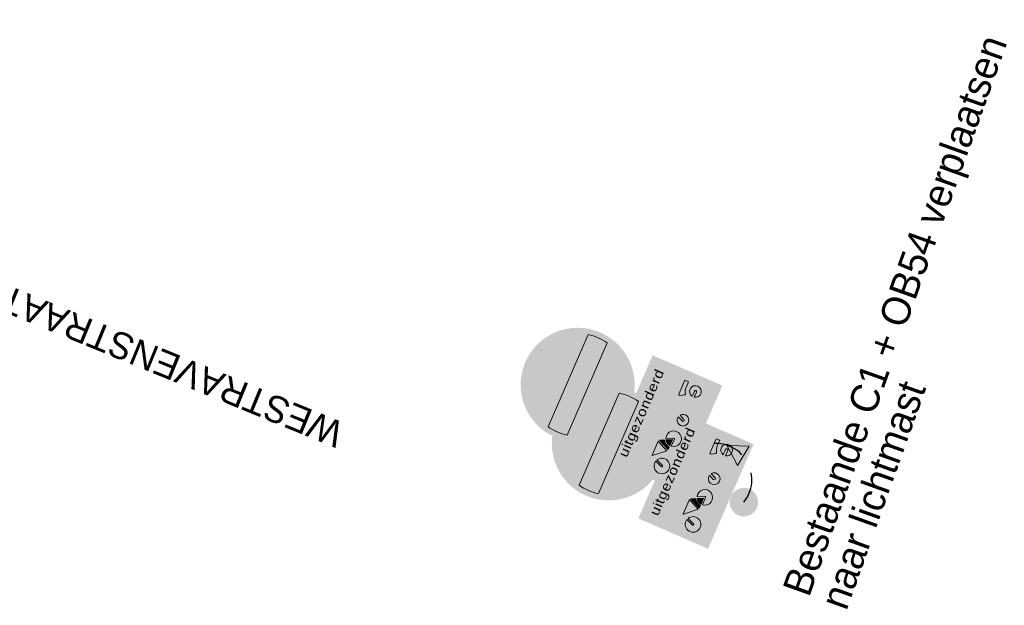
# Model space of a CAD drawing. Header units: metres. Extents: x 136326 to 138181, y 453212 to 454732.
# Tile 23 of 55: x 136546 to 136572, y 453828 to 453843. Entities that reach past the tile are written whole.
import ezdxf

# ---------------------------------------------------------------- set-up
doc = ezdxf.new("R2010")
doc.units = ezdxf.units.M
doc.linetypes.add('DGN Style 2', pattern=[1.3637372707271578, 0.8182423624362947, -0.5454949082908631])
doc.layers.add('-DR-alg-txt-straatnaam', color=2, linetype='Continuous')
doc.layers.add('-DR-nw-inr-bebording-txt', color=2, linetype='Continuous')
doc.layers.add('mob_bebording', color=7, linetype='Continuous', lineweight=0)
doc.styles.add('Drong', font='txt', dxfattribs={"height": 1.8})
doc.styles.add('eurostile', font='txt')
doc.styles.add('Style-Verkeersborden', font='Verkeersborden.shx')

# ---------------------------------------------------------------- blocks, each defined once
blk = doc.blocks.new('bord_OB54-U')
at = {"layer": 'mob_bebording', "linetype": 'Continuous', "lineweight": 0, "transparency": 33554508}
h = blk.add_hatch(color=254, dxfattribs=at)
h.paths.add_polyline_path([(0.2999999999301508, -0.4000000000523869), (-0.3000000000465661, -0.3999999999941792), (-0.3000000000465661, -2.91038304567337e-11), (0, 0), (0.2999999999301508, -8.731149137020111e-11)])
h.paths.add_polyline_path([(-0.2900000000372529, -0.3750000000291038), (-0.2900000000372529, -0.02499999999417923, -0.414213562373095), (-0.2750000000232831, -0.01000000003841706), (0.2750000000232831, -0.01000000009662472, -0.414213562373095), (0.2900000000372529, -0.02500000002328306), (0.2899999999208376, -0.3750000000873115, -0.414213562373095), (0.2749999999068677, -0.3900000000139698), (-0.2750000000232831, -0.389999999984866, -0.414213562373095)], flags=17)
h = blk.add_hatch(color=7, dxfattribs=at)
h.paths.add_polyline_path([(-0.2900000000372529, -0.3749999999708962, 0.414213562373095), (-0.2750000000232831, -0.3900000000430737), (0.2749999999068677, -0.3900000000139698, 0.414213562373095), (0.2899999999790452, -0.375), (0.2899999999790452, -0.02500000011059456, 0.414213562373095), (0.2749999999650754, -0.009999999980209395), (-0.2750000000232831, -0.01000000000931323, 0.414213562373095), (-0.2900000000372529, -0.02500000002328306)])
h.paths.add_polyline_path([(-0.2800000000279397, -0.02499999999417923, -0.414213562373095), (-0.2750000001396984, -0.02000000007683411), (0.2750000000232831, -0.02000000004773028, -0.414213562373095), (0.2799999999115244, -0.02500000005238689), (0.2799999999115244, -0.3750000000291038, -0.414213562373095), (0.2749999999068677, -0.3800000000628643), (-0.2750000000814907, -0.3800000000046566, -0.414213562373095), (-0.2800000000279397, -0.3749999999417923)])
h = blk.add_hatch(color=254, dxfattribs=at)
h.paths.add_polyline_path([(-0.2750000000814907, -0.3800000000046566), (0.2749999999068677, -0.3800000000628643, 0.414213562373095), (0.2799999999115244, -0.3750000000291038), (0.279999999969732, -0.02500000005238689, 0.414213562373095), (0.2749999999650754, -0.01999999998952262), (-0.2750000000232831, -0.02000000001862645, 0.414213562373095), (-0.280000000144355, -0.02500000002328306), (-0.2800000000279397, -0.3749999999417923, 0.414213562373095)])
h.paths.add_polyline_path([(-0.07702742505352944, -0.2307620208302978, -3.032803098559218), (-0.107847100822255, -0.2806293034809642), (-0.1310300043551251, -0.2806293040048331), (-0.1876323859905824, -0.2174958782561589), (-0.1931246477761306, -0.2320342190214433, -23.95826079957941), (-0.2008079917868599, -0.2291316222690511), (-0.1829354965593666, -0.1818220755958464, -0.3119658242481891), (-0.1714104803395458, -0.1738559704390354), (-0.1552451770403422, -0.1738559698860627), (-0.1552451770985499, -0.1820693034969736), (-0.1714104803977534, -0.1820693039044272, 0.3119658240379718), (-0.1752521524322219, -0.1847246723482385), (-0.1804546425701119, -0.1984959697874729), (-0.09834617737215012, -0.1984959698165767), (-0.0946241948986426, -0.1902826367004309), (-0.1102468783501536, -0.190282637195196, -1.000000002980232), (-0.1102468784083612, -0.1820693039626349), (-0.07328687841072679, -0.1820693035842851), (-0.07328687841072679, -0.1902826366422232), (-0.0856068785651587, -0.1902826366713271), (-0.09115051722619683, -0.2025158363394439)], flags=17)
h.paths.add_polyline_path([(0.1718242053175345, -0.2889273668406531), (0.1346173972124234, -0.2889273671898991, -0.2619933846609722), (0.1192616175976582, -0.2802881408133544), (0.0842977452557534, -0.2227270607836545), (0.07410313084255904, -0.2456741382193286, -4.12125885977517), (0.03426872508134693, -0.2420961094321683), (0.03039866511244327, -0.2325867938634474, -0.1163196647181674), (0.05484611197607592, -0.2287691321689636), (0.05405951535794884, -0.2390056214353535, -0.04848538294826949), (0.06237510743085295, -0.2404637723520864), (0.08669769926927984, -0.1857160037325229, -0.2964319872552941), (0.1031169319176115, -0.1750438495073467), (0.1203926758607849, -0.1750438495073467), (0.1203926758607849, -0.1878771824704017), (0.1031169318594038, -0.1878771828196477, 0.2964319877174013), (0.0984257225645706, -0.1909263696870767), (0.09064069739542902, -0.2084496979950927), (0.1177833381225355, -0.2084496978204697, -0.2619933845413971), (0.1221707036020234, -0.2109180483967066), (0.1339411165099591, -0.2302956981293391, -0.2457595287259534), (0.1342449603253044, -0.2350448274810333), (0.122649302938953, -0.2611455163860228), (0.1302300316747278, -0.2736256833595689, 0.2619933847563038), (0.134617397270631, -0.276094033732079), (0.1718242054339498, -0.2760940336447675, -13.52606868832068)], flags=17)
h.paths.add_polyline_path([(0.1761969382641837, -0.2372001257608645), (0.1632440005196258, -0.2158756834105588, -0.5847943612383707), (0.1676313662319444, -0.2080773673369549), (0.24765342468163, -0.2080773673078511), (0.2476534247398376, -0.228610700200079), (0.2149831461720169, -0.2286107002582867, 0.1567782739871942), (0.1835755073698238, -0.2387069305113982, -0.436709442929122)], flags=17)
h = blk.add_hatch(color=7, dxfattribs=at)
h.paths.add_polyline_path([(-0.1102468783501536, -0.1820693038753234, 1.000000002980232), (-0.1102468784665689, -0.1902826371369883), (-0.0946241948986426, -0.1902826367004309), (-0.09834617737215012, -0.1984959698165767), (-0.1804546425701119, -0.1984959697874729), (-0.1752521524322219, -0.184724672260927, -0.3119658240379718), (-0.1714104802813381, -0.1820693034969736), (-0.1552451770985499, -0.1820693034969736), (-0.1552451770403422, -0.1738559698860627), (-0.1714104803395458, -0.1738559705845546, 0.3119658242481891), (-0.1829354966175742, -0.1818220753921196), (-0.2008079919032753, -0.2291316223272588, 23.95826079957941), (-0.1931246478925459, -0.2320342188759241), (-0.1876323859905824, -0.2174958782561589), (-0.1310300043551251, -0.2806293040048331), (-0.1078471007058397, -0.2806293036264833, 3.032803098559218), (-0.07702742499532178, -0.2307620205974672), (-0.09115051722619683, -0.2025158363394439), (-0.0856068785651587, -0.1902826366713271), (-0.07328687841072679, -0.1902826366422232), (-0.07328687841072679, -0.1820693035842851)])
h.paths.add_polyline_path([(-0.09959932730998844, -0.272415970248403, -0.2306687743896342), (-0.08068513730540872, -0.2418121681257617), (-0.06538323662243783, -0.2724159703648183)])
h.paths.add_polyline_path([(-0.2037227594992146, -0.2368471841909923), (-0.218162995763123, -0.2750713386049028, 1.000000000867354), (-0.210479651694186, -0.277973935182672), (-0.1960394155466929, -0.2397497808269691, -19.94987439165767)])
h.paths.add_polyline_path([(-0.08437365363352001, -0.2344351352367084, 0.2394999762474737), (-0.1078471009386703, -0.2724159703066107), (-0.1228267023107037, -0.2724159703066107), (-0.0955162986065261, -0.212149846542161)])
h.paths.add_polyline_path([(-0.05506539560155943, -0.2746860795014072), (-0.07333890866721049, -0.2381390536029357, -2.949570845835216), (-0.09959932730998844, -0.2806293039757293), (-0.05873850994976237, -0.2806293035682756, 0.5575365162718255)])
h.paths.add_polyline_path([(-0.1303394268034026, -0.2690957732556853), (-0.1843622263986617, -0.2088395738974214), (-0.1835574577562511, -0.2067093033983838), (-0.102068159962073, -0.2067093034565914)])
blk.add_hatch(color=254, dxfattribs=at).paths.add_polyline_path([(-0.102068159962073, -0.2067093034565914), (-0.1835574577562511, -0.2067093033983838), (-0.1843622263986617, -0.2088395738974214), (-0.1303394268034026, -0.2690957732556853)])
h = blk.add_hatch(color=7, dxfattribs=at)
h.paths.add_polyline_path([(0.1192616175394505, -0.2802881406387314, 0.2619933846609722), (0.134617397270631, -0.2889273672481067), (0.1718242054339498, -0.2889273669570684, 13.52606868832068), (0.1718242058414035, -0.2760940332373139), (0.134617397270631, -0.2760940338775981, -0.2619933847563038), (0.1302300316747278, -0.2736256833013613), (0.122649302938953, -0.2611455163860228), (0.1342449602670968, -0.2350448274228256, 0.2457595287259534), (0.1339411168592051, -0.230295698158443), (0.1221707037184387, -0.2109180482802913, 0.2619933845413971), (0.1177833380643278, -0.2084496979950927), (0.09064069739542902, -0.2084496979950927), (0.0984257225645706, -0.1909263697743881, -0.2964319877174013), (0.1031169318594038, -0.187877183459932), (0.1203926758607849, -0.1878771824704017), (0.1203926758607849, -0.1750438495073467), (0.1031169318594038, -0.1750438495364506, 0.2964319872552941), (0.08669769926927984, -0.1857160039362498), (0.06237510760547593, -0.2404637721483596, 0.04848538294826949), (0.05405951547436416, -0.2390056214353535), (0.05484611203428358, -0.2287691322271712, 0.1163196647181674), (0.03039866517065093, -0.2325867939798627), (0.03426872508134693, -0.2420961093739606, 4.12125885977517), (0.07410313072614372, -0.2456741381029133), (0.0842977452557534, -0.2227270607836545)])
h.paths.add_polyline_path([(0.06881098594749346, -0.2575862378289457, -9.49467782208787), (0.05708296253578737, -0.2523758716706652), (0.04485246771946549, -0.2799055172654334, 0.9999999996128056), (0.05658049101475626, -0.2851158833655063)])
h.paths.add_polyline_path([(0.184858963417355, -0.276094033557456, -9.49467783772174), (0.1848589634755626, -0.2889273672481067), (0.2149831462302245, -0.2889273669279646, 0.9999999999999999), (0.2149831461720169, -0.2760940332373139)])
at = {"layer": 'mob_bebording', "linetype": 'Continuous', "lineweight": 0, "transparency": 33554508, "extrusion": (0, 0, -0.9999999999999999)}
h = blk.add_hatch(color=254, dxfattribs=at)
edge = h.paths.add_edge_path()
edge.add_line((0.1960394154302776, -0.2397497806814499), (0.2104796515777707, -0.2779739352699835))
edge.add_ellipse((0.2143213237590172, -0.2765226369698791), major_axis=(-0.004106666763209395, 0), ratio=1, start_angle=20.69544969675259, end_angle=200.6954497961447)
edge.add_line((0.218162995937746, -0.2750713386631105), (0.2037227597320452, -0.2368471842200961))
edge.add_ellipse((0.2143213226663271, -0.276522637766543), major_axis=(-0.04106666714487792, 0), ratio=1, start_angle=-63.565380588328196, end_angle=284.9562784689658, ccw=False)
h = blk.add_hatch(color=254, dxfattribs=at)
edge = h.paths.add_edge_path()
edge.add_ellipse((0.05873851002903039, -0.2765226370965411), major_axis=(-0.04927999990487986, 0), ratio=1, start_angle=184.780192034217, end_angle=238.6547571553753)
edge.add_line((0.08437365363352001, -0.2344351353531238), (0.0955162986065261, -0.212149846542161))
edge.add_line((0.0955162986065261, -0.212149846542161), (0.1228267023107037, -0.2724159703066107))
edge.add_line((0.1228267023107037, -0.2724159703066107), (0.1078471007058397, -0.2724159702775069))
at = {"layer": 'mob_bebording', "linetype": 'Continuous', "lineweight": 0, "transparency": 33554508}
h = blk.add_hatch(color=254, dxfattribs=at)
edge = h.paths.add_edge_path()
edge.add_arc((-0.05873850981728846, -0.2765226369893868), 0.04106666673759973, 122.3042217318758, 174.2608295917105)
edge.add_line((-0.09959932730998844, -0.2724159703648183), (-0.06538323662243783, -0.2724159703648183))
edge.add_line((-0.06538323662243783, -0.2724159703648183), (-0.08068513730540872, -0.2418121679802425))
at = {"layer": 'mob_bebording', "linetype": 'Continuous', "lineweight": 0, "transparency": 33554508, "extrusion": (0, 0, -0.9999999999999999)}
h = blk.add_hatch(color=254, dxfattribs=at)
edge = h.paths.add_edge_path()
edge.add_ellipse((0.05873850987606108, -0.2765226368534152), major_axis=(-0.004106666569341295, 0), ratio=1, start_angle=-26.56505022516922, end_angle=90.00000102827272)
edge.add_line((0.05873850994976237, -0.2806293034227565), (0.0995993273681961, -0.2806293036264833))
edge.add_ellipse((0.05873851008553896, -0.2765226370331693), major_axis=(-0.04106666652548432, 0), ratio=1, start_angle=-110.82588062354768, end_angle=174.2608296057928, ccw=False)
edge.add_line((0.07333890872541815, -0.2381390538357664), (0.05506539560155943, -0.2746860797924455))
h = blk.add_hatch(color=254, dxfattribs=at)
edge = h.paths.add_edge_path()
edge.add_ellipse((-0.05071647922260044, -0.2825107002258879), major_axis=(-0.006416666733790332, 0), ratio=1, start_angle=23.95396787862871, end_angle=203.9539678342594)
edge.add_line((-0.04485246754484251, -0.2799055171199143), (-0.05708296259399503, -0.2523758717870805))
edge.add_ellipse((-0.05071647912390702, -0.2825107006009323), major_axis=(-0.03080000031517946, 0), ratio=1, start_angle=-54.02133340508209, end_angle=281.9292681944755, ccw=False)
edge.add_line((-0.06881098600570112, -0.2575862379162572), (-0.05658049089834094, -0.2851158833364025))
at = {"layer": 'mob_bebording', "linetype": 'Continuous', "lineweight": 0, "transparency": 33554508}
h = blk.add_hatch(color=7, dxfattribs=at)
edge = h.paths.add_edge_path()
edge.add_line((0.1632440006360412, -0.215875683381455), (0.1761969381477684, -0.2372001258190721))
edge.add_arc((0.1805843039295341, -0.2345351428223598), 0.005133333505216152, 211.2754209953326, 305.6408134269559)
edge.add_arc((0.214983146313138, -0.2825107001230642), 0.05389999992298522, 90.000000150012, 125.64081329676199, ccw=False)
edge.add_line((0.2149831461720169, -0.228610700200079), (0.2476534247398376, -0.228610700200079))
edge.add_line((0.2476534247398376, -0.228610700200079), (0.24765342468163, -0.2080773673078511))
edge.add_line((0.24765342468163, -0.2080773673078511), (0.1676313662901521, -0.2080773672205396))
edge.add_arc((0.167631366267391, -0.213210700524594), 0.005133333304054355, 89.99999974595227, 211.2754205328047)
at = {"layer": 'mob_bebording', "linetype": 'Continuous', "lineweight": 0, "transparency": 33554508, "extrusion": (0, 0, -0.9999999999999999)}
h = blk.add_hatch(color=254, dxfattribs=at)
edge = h.paths.add_edge_path()
edge.add_ellipse((-0.214983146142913, -0.2825107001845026), major_axis=(-0.006416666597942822, 0), ratio=1, start_angle=-89.99999974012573, end_angle=90.00000025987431)
edge.add_line((-0.2149831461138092, -0.2889273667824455), (-0.184858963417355, -0.2889273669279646))
edge.add_ellipse((-0.2149831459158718, -0.2825107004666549), major_axis=(-0.03079999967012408, 0), ratio=1, start_angle=-167.9753005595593, end_angle=167.9753010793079, ccw=False)
edge.add_line((-0.1848589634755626, -0.276094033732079), (-0.2149831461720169, -0.2760940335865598))
at = {"layer": 'mob_bebording', "color": 254, "linetype": 'Continuous', "lineweight": 0, "transparency": 33554508, "flags": 128}
blk.add_lwpolyline([(-0.102068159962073, -0.2067093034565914), (-0.1835574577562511, -0.2067093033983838), (-0.1843622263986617, -0.2088395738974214), (-0.1303394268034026, -0.2690957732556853)], close=True, dxfattribs=at)
for points in [[(-0.1960394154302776, -0.2397497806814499), (-0.2104796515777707, -0.2779739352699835, -1.000000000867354), (-0.218162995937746, -0.2750713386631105), (-0.2037227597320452, -0.2368471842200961, 19.94987439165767)], [(-0.1078471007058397, -0.2724159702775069, -0.2394999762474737), (-0.08437365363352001, -0.2344351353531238), (-0.0955162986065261, -0.212149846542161), (-0.1228267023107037, -0.2724159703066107)], [(-0.05506539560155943, -0.2746860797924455, -0.5575365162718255), (-0.05873850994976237, -0.2806293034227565), (-0.0995993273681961, -0.2806293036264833, 2.949570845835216), (-0.07333890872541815, -0.2381390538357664)], [(-0.08068513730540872, -0.2418121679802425, 0.2306687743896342), (-0.09959932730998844, -0.2724159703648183), (-0.06538323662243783, -0.2724159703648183)], [(0.05658049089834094, -0.2851158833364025, -0.9999999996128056), (0.04485246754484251, -0.2799055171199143), (0.05708296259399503, -0.2523758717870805, 9.49467782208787), (0.06881098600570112, -0.2575862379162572)], [(0.2149831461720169, -0.2760940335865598, -0.9999999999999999), (0.2149831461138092, -0.2889273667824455), (0.184858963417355, -0.2889273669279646, 9.49467783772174), (0.1848589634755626, -0.276094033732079)]]:
    blk.add_lwpolyline(points, format="xyb", close=True, dxfattribs=at)
at = {"layer": 'mob_bebording', "color": 7, "linetype": 'Continuous', "lineweight": 0, "transparency": 33554508, "flags": 128}
blk.add_lwpolyline([(0.1632440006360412, -0.215875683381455), (0.1761969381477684, -0.2372001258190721, 0.436709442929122), (0.1835755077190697, -0.2387069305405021, -0.1567782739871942), (0.2149831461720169, -0.228610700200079), (0.2476534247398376, -0.228610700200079), (0.24765342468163, -0.2080773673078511), (0.1676313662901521, -0.2080773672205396, 0.5847943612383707)], format="xyb", close=True, dxfattribs=at)
at = {"layer": 'mob_bebording', "color": 7, "linetype": 'Continuous', "lineweight": 0, "transparency": 33554508, "insert": (-0.001695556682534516, -0.07333333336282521), "char_height": 0.04999999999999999, "attachment_point": 5, "line_spacing_factor": 0.6, "style": 'Style-Verkeersborden'}
blk.add_mtext('\\H1x;\\W1.2;\\T1.072;uitgezonderd', dxfattribs=at)
blk = doc.blocks.new('bord_C02')
at = {"layer": 'mob_bebording', "linetype": 'Continuous', "lineweight": 0, "transparency": 33554508}
h = blk.add_hatch(color=1, dxfattribs=at)
edge = h.paths.add_edge_path()
edge.add_arc((-5.820766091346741e-11, 0.2999999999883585), 0.3, 0, 360)
edge = h.paths.add_edge_path(flags=17)
edge.add_arc((-5.820766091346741e-11, 0.2999999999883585), 0.29, 0, 360)
h = blk.add_hatch(color=254, dxfattribs=at)
edge = h.paths.add_edge_path()
edge.add_arc((-5.820766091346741e-11, 0.2999999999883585), 0.29, 0, 360)
edge = h.paths.add_edge_path()
edge.add_arc((-5.820766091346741e-11, 0.2999999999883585), 0.2800000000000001, 0, 360)
h = blk.add_hatch(color=1, dxfattribs=at)
edge = h.paths.add_edge_path()
edge.add_arc((-5.820766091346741e-11, 0.2999999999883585), 0.2800000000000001, 0, 360)
h.paths.add_polyline_path([(-0.2643387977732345, 0.2449999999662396, -0.1029309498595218), (-0.2643387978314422, 0.3549999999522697), (0.2643387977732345, 0.3549999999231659, -0.1029309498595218), (0.2643387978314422, 0.2450000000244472)], flags=17)
h = blk.add_hatch(color=254, dxfattribs=at)
edge = h.paths.add_edge_path()
edge.add_arc((1.190064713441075e-10, 0.2999999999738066), 0.269999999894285, 348.2463743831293, 371.7536256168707)
edge.add_line((0.2643387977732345, 0.3549999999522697), (-0.2643387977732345, 0.3549999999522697))
edge.add_arc((-2.47152964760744e-10, 0.2999999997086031), 0.2699999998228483, 168.246374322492, 191.7536255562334)
edge.add_line((-0.2643387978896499, 0.2450000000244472), (0.2643387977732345, 0.2449999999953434))
at = {"layer": 'mob_bebording', "color": 254, "linetype": 'Continuous', "lineweight": 0, "transparency": 33554508, "flags": 128}
blk.add_lwpolyline([(0.2643387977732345, 0.2449999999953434, 0.1029309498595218), (0.2643387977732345, 0.3549999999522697), (-0.2643387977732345, 0.3549999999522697, 0.1029309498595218), (-0.2643387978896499, 0.2450000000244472)], format="xyb", close=True, dxfattribs=at)
blk = doc.blocks.new('bord_OB54-U_1')
at = {"layer": 'mob_bebording', "linetype": 'Continuous', "lineweight": 0}
h = blk.add_hatch(color=254, dxfattribs=at)
h.paths.add_polyline_path([(0.2999999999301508, -0.3999999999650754), (-0.3000000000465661, -0.3999999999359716), (-0.2999999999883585, 8.731149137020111e-11), (0, 2.91038304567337e-11), (0.3000000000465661, 5.820766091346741e-11)])
h.paths.add_polyline_path([(-0.2899999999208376, -0.3749999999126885), (-0.2899999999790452, -0.02499999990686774, -0.414213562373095), (-0.2750000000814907, -0.009999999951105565), (0.2750000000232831, -0.009999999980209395, -0.414213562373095), (0.2899999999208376, -0.02499999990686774), (0.2900000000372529, -0.3749999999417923, -0.414213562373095), (0.2750000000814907, -0.3899999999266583), (-0.2750000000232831, -0.3899999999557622, -0.414213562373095)], flags=17)
h = blk.add_hatch(color=7, dxfattribs=at)
h.paths.add_polyline_path([(-0.2899999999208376, -0.3749999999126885, 0.414213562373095), (-0.2750000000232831, -0.3899999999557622), (0.2750000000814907, -0.3899999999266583, 0.414213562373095), (0.2899999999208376, -0.3749999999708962), (0.2899999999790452, -0.0249999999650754, 0.414213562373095), (0.2750000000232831, -0.009999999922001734), (-0.2749999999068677, -0.009999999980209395, 0.414213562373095), (-0.2899999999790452, -0.02499999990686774)])
h.paths.add_polyline_path([(-0.2800000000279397, -0.02499999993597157, -0.414213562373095), (-0.2749999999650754, -0.01999999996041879), (0.2750000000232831, -0.01999999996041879, -0.414213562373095), (0.2800000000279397, -0.0249999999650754), (0.2800000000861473, -0.3749999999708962, -0.414213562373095), (0.2750000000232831, -0.379999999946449), (-0.2750000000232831, -0.3799999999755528, -0.414213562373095), (-0.279999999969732, -0.3749999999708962)])
h = blk.add_hatch(color=254, dxfattribs=at)
h.paths.add_polyline_path([(-0.2750000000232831, -0.379999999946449), (0.2750000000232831, -0.379999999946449, 0.414213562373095), (0.2799999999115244, -0.3749999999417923), (0.2800000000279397, -0.0249999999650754, 0.414213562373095), (0.2749999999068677, -0.01999999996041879), (-0.2749999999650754, -0.01999999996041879, 0.414213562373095), (-0.279999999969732, -0.02499999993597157), (-0.279999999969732, -0.3749999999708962, 0.414213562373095)])
h.paths.add_polyline_path([(-0.07702742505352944, -0.230762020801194, -3.032803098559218), (-0.1078471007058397, -0.2806293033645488), (-0.1310300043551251, -0.2806293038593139), (-0.1876323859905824, -0.2174958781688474), (-0.1931246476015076, -0.2320342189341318, -23.95826079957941), (-0.2008079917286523, -0.2291316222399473), (-0.1829354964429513, -0.1818220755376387, -0.3119658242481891), (-0.1714104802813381, -0.1738559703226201), (-0.1552451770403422, -0.1738559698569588), (-0.1552451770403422, -0.1820693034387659), (-0.1714104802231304, -0.1820693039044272, 0.3119658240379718), (-0.1752521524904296, -0.1847246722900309), (-0.1804546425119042, -0.1984959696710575), (-0.09834617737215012, -0.1984959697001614), (-0.0946241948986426, -0.1902826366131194), (-0.1102468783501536, -0.1902826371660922, -1.000000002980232), (-0.1102468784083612, -0.1820693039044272), (-0.07328687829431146, -0.1820693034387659), (-0.07328687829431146, -0.1902826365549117), (-0.08560687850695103, -0.1902826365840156), (-0.09115051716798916, -0.2025158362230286)], flags=17)
h.paths.add_polyline_path([(0.1718242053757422, -0.2889273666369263), (0.1346173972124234, -0.2889273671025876, -0.2619933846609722), (0.1192616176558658, -0.2802881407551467), (0.0842977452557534, -0.222727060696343), (0.07410313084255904, -0.2456741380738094, -4.12125885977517), (0.03426872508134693, -0.2420961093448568), (0.03039866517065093, -0.2325867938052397, -0.1163196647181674), (0.05484611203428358, -0.2287691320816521), (0.05405951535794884, -0.239005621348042, -0.04848538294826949), (0.06237510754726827, -0.2404637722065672), (0.0866976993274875, -0.1857160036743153, -0.2964319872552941), (0.1031169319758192, -0.1750438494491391), (0.1203926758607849, -0.1750438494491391), (0.1203926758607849, -0.1878771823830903), (0.1031169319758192, -0.1878771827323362, 0.2964319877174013), (0.0984257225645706, -0.190926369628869), (0.09064069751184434, -0.2084496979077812), (0.1177833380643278, -0.2084496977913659, -0.2619933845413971), (0.1221707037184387, -0.2109180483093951), (0.1339411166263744, -0.2302956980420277, -0.2457595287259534), (0.1342449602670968, -0.2350448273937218), (0.122649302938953, -0.2611455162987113), (0.1302300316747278, -0.2736256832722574, 0.2619933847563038), (0.1346173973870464, -0.2760940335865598), (0.1718242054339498, -0.2760940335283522, -13.52606868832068)], flags=17)
h.paths.add_polyline_path([(0.1761969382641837, -0.2372001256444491), (0.1632440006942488, -0.2158756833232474, -0.5847943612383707), (0.1676313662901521, -0.2080773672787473), (0.2476534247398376, -0.2080773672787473), (0.2476534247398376, -0.2286107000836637), (0.2149831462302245, -0.2286107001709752, 0.1567782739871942), (0.1835755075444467, -0.2387069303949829, -0.436709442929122)], flags=17)
h = blk.add_hatch(color=7, dxfattribs=at)
h.paths.add_polyline_path([(-0.1102468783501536, -0.1820693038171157, 1.000000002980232), (-0.1102468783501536, -0.1902826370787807), (-0.0946241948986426, -0.1902826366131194), (-0.09834617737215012, -0.1984959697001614), (-0.1804546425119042, -0.1984959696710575), (-0.1752521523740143, -0.1847246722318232, -0.3119658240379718), (-0.1714104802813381, -0.1820693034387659), (-0.1552451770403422, -0.1820693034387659), (-0.1552451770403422, -0.1738559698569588), (-0.1714104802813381, -0.1738559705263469, 0.3119658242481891), (-0.1829354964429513, -0.1818220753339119), (-0.2008079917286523, -0.2291316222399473, 23.95826079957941), (-0.1931246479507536, -0.232034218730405), (-0.1876323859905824, -0.2174958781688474), (-0.1310300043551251, -0.2806293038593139), (-0.107847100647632, -0.280629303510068, 3.032803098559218), (-0.07702742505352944, -0.2307620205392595), (-0.09115051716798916, -0.2025158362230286), (-0.08560687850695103, -0.1902826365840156), (-0.07328687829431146, -0.1902826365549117), (-0.07328687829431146, -0.1820693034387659)])
h.paths.add_polyline_path([(-0.09959932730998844, -0.2724159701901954, -0.2306687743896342), (-0.08068513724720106, -0.2418121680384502), (-0.06538323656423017, -0.272415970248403)])
h.paths.add_polyline_path([(-0.2037227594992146, -0.2368471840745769), (-0.2181629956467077, -0.2750713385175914, 1.000000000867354), (-0.210479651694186, -0.277973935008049), (-0.1960394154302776, -0.2397497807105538, -19.94987439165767)])
h.paths.add_polyline_path([(-0.08437365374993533, -0.2344351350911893, 0.2394999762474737), (-0.1078471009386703, -0.2724159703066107), (-0.122826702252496, -0.272415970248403), (-0.09551629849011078, -0.2121498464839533)])
h.paths.add_polyline_path([(-0.05506539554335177, -0.2746860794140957), (-0.07333890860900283, -0.2381390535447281, -2.949570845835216), (-0.09959932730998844, -0.2806293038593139), (-0.05873850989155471, -0.280629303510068, 0.5575365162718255)])
h.paths.add_polyline_path([(-0.1303394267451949, -0.2690957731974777), (-0.1843622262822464, -0.2088395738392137), (-0.1835574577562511, -0.2067093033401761), (-0.1020681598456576, -0.2067093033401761)])
blk.add_hatch(color=254, dxfattribs=at).paths.add_polyline_path([(-0.1020681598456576, -0.2067093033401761), (-0.1835574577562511, -0.2067093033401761), (-0.1843622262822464, -0.2088395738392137), (-0.1303394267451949, -0.2690957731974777)])
h = blk.add_hatch(color=7, dxfattribs=at)
h.paths.add_polyline_path([(0.1192616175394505, -0.2802881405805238, 0.2619933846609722), (0.134617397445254, -0.2889273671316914), (0.1718242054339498, -0.288927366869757, 13.52606868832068), (0.1718242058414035, -0.2760940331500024), (0.1346173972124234, -0.2760940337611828, -0.2619933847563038), (0.1302300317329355, -0.2736256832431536), (0.122649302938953, -0.2611455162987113), (0.1342449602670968, -0.235044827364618, 0.2457595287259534), (0.1339411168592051, -0.2302956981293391), (0.1221707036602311, -0.2109180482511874, 0.2619933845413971), (0.1177833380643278, -0.2084496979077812), (0.09064069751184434, -0.2084496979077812), (0.09842572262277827, -0.1909263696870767, -0.2964319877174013), (0.1031169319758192, -0.1878771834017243), (0.1203926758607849, -0.1878771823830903), (0.1203926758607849, -0.1750438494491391), (0.1031169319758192, -0.1750438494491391, 0.2964319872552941), (0.0866976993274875, -0.1857160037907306), (0.06237510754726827, -0.2404637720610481, 0.04848538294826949), (0.05405951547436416, -0.2390056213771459), (0.05484611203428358, -0.2287691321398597, 0.1163196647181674), (0.03039866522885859, -0.2325867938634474), (0.03426872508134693, -0.2420961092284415, 4.12125885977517), (0.07410313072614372, -0.2456741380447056), (0.0842977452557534, -0.222727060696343)])
h.paths.add_polyline_path([(0.0688109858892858, -0.2575862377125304, -9.49467782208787), (0.05708296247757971, -0.2523758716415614), (0.04485246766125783, -0.2799055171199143, 0.9999999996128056), (0.05658049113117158, -0.285115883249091)])
h.paths.add_polyline_path([(0.184858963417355, -0.2760940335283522, -9.49467783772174), (0.1848589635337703, -0.2889273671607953), (0.2149831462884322, -0.2889273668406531, 0.9999999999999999), (0.2149831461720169, -0.2760940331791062)])
at = {"layer": 'mob_bebording', "linetype": 'Continuous', "lineweight": 0, "extrusion": (0, 0, -0.9999999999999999)}
h = blk.add_hatch(color=254, dxfattribs=at)
edge = h.paths.add_edge_path()
edge.add_line((0.1960394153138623, -0.2397497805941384), (0.210479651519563, -0.2779739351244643))
edge.add_ellipse((0.2143213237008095, -0.2765226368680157), major_axis=(-0.004106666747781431, 0), ratio=1, start_angle=20.69544912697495, end_angle=200.6954492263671)
edge.add_line((0.2181629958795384, -0.2750713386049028), (0.2037227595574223, -0.2368471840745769))
edge.add_ellipse((0.2143213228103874, -0.2765226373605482), major_axis=(-0.04106666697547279, 0), ratio=1, start_angle=-63.56538006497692, end_angle=284.95627899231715, ccw=False)
h = blk.add_hatch(color=254, dxfattribs=at)
edge = h.paths.add_edge_path()
edge.add_ellipse((0.05873851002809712, -0.2765226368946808), major_axis=(-0.04927999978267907, 0), ratio=1, start_angle=184.7801919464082, end_angle=238.6547570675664)
edge.add_line((0.08437365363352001, -0.2344351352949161), (0.09551629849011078, -0.2121498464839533))
edge.add_line((0.09551629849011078, -0.2121498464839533), (0.122826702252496, -0.272415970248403))
edge.add_line((0.122826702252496, -0.272415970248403), (0.1078471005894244, -0.2724159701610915))
at = {"layer": 'mob_bebording', "linetype": 'Continuous', "lineweight": 0}
h = blk.add_hatch(color=254, dxfattribs=at)
edge = h.paths.add_edge_path()
edge.add_arc((-0.05873850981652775, -0.2765226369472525), 0.04106666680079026, 122.3042216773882, 174.2608295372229)
edge.add_line((-0.0995993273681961, -0.2724159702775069), (-0.06538323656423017, -0.272415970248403))
edge.add_line((-0.06538323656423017, -0.272415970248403), (-0.08068513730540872, -0.2418121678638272))
at = {"layer": 'mob_bebording', "linetype": 'Continuous', "lineweight": 0, "extrusion": (0, 0, -0.9999999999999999)}
h = blk.add_hatch(color=254, dxfattribs=at)
edge = h.paths.add_edge_path()
edge.add_ellipse((0.05873850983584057, -0.2765226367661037), major_axis=(-0.004106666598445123, 0), ratio=1, start_angle=-26.5650504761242, end_angle=90.00000077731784)
edge.add_line((0.05873850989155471, -0.2806293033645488), (0.09959932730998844, -0.280629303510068))
edge.add_ellipse((0.05873851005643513, -0.2765226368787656), major_axis=(-0.04106666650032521, 0), ratio=1, start_angle=-110.82588068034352, end_angle=174.2608295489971, ccw=False)
edge.add_line((0.07333890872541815, -0.2381390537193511), (0.05506539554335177, -0.2746860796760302))
h = blk.add_hatch(color=254, dxfattribs=at)
edge = h.paths.add_edge_path()
edge.add_ellipse((-0.05071647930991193, -0.2825107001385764), major_axis=(-0.006416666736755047, 0), ratio=1, start_angle=23.95396729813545, end_angle=203.9539672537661)
edge.add_line((-0.04485246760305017, -0.2799055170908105), (-0.05708296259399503, -0.2523758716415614))
edge.add_ellipse((-0.0507164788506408, -0.2825107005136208), major_axis=(-0.03080000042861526, 0), ratio=1, start_angle=-54.021332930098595, end_angle=281.9292686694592, ccw=False)
edge.add_line((-0.06881098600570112, -0.2575862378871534), (-0.05658049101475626, -0.2851158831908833))
at = {"layer": 'mob_bebording', "linetype": 'Continuous', "lineweight": 0}
h = blk.add_hatch(color=7, dxfattribs=at)
edge = h.paths.add_edge_path()
edge.add_line((0.1632440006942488, -0.2158756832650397), (0.1761969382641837, -0.237200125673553))
edge.add_arc((0.1805843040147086, -0.234535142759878), 0.005133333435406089, 211.2754203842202, 305.6408128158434)
edge.add_arc((0.2149831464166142, -0.2825107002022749), 0.05390000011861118, 90.00000013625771, 125.64081328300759, ccw=False)
edge.add_line((0.2149831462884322, -0.2286107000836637), (0.2476534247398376, -0.2286107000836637))
edge.add_line((0.2476534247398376, -0.2286107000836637), (0.2476534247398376, -0.2080773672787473))
edge.add_line((0.2476534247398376, -0.2080773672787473), (0.1676313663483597, -0.2080773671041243))
edge.add_arc((0.1676313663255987, -0.2132107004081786), 0.005133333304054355, 89.99999974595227, 211.2754205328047)
at = {"layer": 'mob_bebording', "linetype": 'Continuous', "lineweight": 0, "extrusion": (0, 0, -0.9999999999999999)}
h = blk.add_hatch(color=254, dxfattribs=at)
edge = h.paths.add_edge_path()
edge.add_ellipse((-0.2149831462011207, -0.2825107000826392), major_axis=(-0.006416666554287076, 0), ratio=1, start_angle=-90.00000025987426, end_angle=89.99999974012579)
edge.add_line((-0.2149831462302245, -0.2889273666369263), (-0.184858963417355, -0.288927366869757))
edge.add_ellipse((-0.2149831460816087, -0.2825107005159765), major_axis=(-0.03079999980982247, 0), ratio=1, start_angle=-167.97530029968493, end_angle=167.9753013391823, ccw=False)
edge.add_line((-0.1848589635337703, -0.2760940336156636), (-0.2149831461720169, -0.2760940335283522))
at = {"layer": 'mob_bebording', "color": 254, "linetype": 'Continuous', "lineweight": 0, "flags": 128}
blk.add_lwpolyline([(-0.1020681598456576, -0.2067093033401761), (-0.1835574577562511, -0.2067093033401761), (-0.1843622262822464, -0.2088395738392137), (-0.1303394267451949, -0.2690957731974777)], close=True, dxfattribs=at)
for points in [[(-0.1960394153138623, -0.2397497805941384), (-0.210479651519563, -0.2779739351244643, -1.000000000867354), (-0.2181629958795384, -0.2750713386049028), (-0.2037227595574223, -0.2368471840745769, 19.94987439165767)], [(-0.1078471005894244, -0.2724159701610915, -0.2394999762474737), (-0.08437365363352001, -0.2344351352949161), (-0.09551629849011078, -0.2121498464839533), (-0.122826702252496, -0.272415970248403)], [(-0.05506539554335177, -0.2746860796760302, -0.5575365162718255), (-0.05873850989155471, -0.2806293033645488), (-0.09959932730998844, -0.280629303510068, 2.949570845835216), (-0.07333890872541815, -0.2381390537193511)], [(-0.08068513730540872, -0.2418121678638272, 0.2306687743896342), (-0.0995993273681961, -0.2724159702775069), (-0.06538323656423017, -0.272415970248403)], [(0.05658049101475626, -0.2851158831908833, -0.9999999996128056), (0.04485246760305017, -0.2799055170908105), (0.05708296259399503, -0.2523758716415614, 9.49467782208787), (0.06881098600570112, -0.2575862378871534)], [(0.2149831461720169, -0.2760940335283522, -0.9999999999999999), (0.2149831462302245, -0.2889273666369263), (0.184858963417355, -0.288927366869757, 9.49467783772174), (0.1848589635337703, -0.2760940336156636)]]:
    blk.add_lwpolyline(points, format="xyb", close=True, dxfattribs=at)
at = {"layer": 'mob_bebording', "color": 7, "linetype": 'Continuous', "lineweight": 0, "flags": 128}
blk.add_lwpolyline([(0.1632440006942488, -0.2158756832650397), (0.1761969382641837, -0.237200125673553, 0.436709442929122), (0.1835755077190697, -0.2387069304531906, -0.1567782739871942), (0.2149831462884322, -0.2286107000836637), (0.2476534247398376, -0.2286107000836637), (0.2476534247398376, -0.2080773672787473), (0.1676313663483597, -0.2080773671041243, 0.5847943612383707)], format="xyb", close=True, dxfattribs=at)
at = {"layer": 'mob_bebording', "color": 7, "linetype": 'Continuous', "lineweight": 0, "insert": (-0.001695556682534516, -0.07333333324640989), "char_height": 0.05, "attachment_point": 5, "line_spacing_factor": 0.6, "style": 'Style-Verkeersborden'}
blk.add_mtext('\\H1x;\\W1.2;\\T1.072;uitgezonderd', dxfattribs=at)
blk = doc.blocks.new('bord_C02_1')
at = {"layer": 'mob_bebording', "linetype": 'Continuous', "lineweight": 0}
h = blk.add_hatch(color=10, dxfattribs=at)
edge = h.paths.add_edge_path()
edge.add_arc((0, 0.3000000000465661), 0.3, 0, 360)
edge = h.paths.add_edge_path(flags=17)
edge.add_arc((0, 0.3000000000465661), 0.29, 0, 360)
h = blk.add_hatch(color=254, dxfattribs=at)
edge = h.paths.add_edge_path()
edge.add_arc((0, 0.3000000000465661), 0.29, 0, 360)
edge = h.paths.add_edge_path()
edge.add_arc((0, 0.3000000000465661), 0.2799999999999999, 0, 360)
h = blk.add_hatch(color=10, dxfattribs=at)
edge = h.paths.add_edge_path()
edge.add_arc((0, 0.3000000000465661), 0.2799999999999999, 0, 360)
h.paths.add_polyline_path([(-0.2643387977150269, 0.2450000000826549, -0.1029309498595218), (-0.2643387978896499, 0.355000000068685), (0.2643387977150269, 0.355000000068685, -0.1029309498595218), (0.2643387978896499, 0.2450000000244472)], flags=17)
h = blk.add_hatch(color=254, dxfattribs=at)
edge = h.paths.add_edge_path()
edge.add_arc((1.996380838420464e-11, 0.3000000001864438), 0.2699999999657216, 348.2463743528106, 371.7536255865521)
edge.add_line((0.2643387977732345, 0.3550000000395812), (-0.2643387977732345, 0.3550000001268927))
edge.add_arc((1.60748858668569e-10, 0.3000000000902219), 0.2700000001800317, 168.2463743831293, 191.7536256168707)
edge.add_line((-0.2643387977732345, 0.245000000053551), (0.2643387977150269, 0.245000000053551))
at = {"layer": 'mob_bebording', "color": 254, "linetype": 'Continuous', "lineweight": 0, "flags": 128}
blk.add_lwpolyline([(0.2643387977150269, 0.245000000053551, 0.1029309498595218), (0.2643387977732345, 0.3550000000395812), (-0.2643387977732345, 0.3550000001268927, 0.1029309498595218), (-0.2643387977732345, 0.245000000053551)], format="xyb", close=True, dxfattribs=at)

msp = doc.modelspace()

# ---------------------------------------------------------------- hatches: boundary and pattern name
at = {"layer": 'mob_bebording', "linetype": 'Continuous', "lineweight": 0}
h = msp.add_hatch(color=251, dxfattribs=at)
edge = h.paths.add_edge_path(flags=0)
edge.add_arc((136564.4944938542, 453831.9597486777), 0.375, 0, 360)
msp.add_hatch(color=251, dxfattribs=at).paths.add_polyline_path([(136564.8670661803, 453831.9171474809), (136565.1469497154, 453831.3864260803), (136565.4579398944, 453831.8895922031), (136565.1807936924, 453831.902516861)])
h = msp.add_hatch(color=251, dxfattribs=at)
edge = h.paths.add_edge_path(flags=0)
edge.add_arc((136565.3144938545, 453830.420748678), 0.375, 0, 360)

# ---------------------------------------------------------------- linework, layer by layer
at = {"layer": 'mob_bebording', "color": 251, "linetype": 'Continuous', "lineweight": 0, "flags": 128}
msp.add_lwpolyline([(136564.8670661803, 453831.9171474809), (136565.1469497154, 453831.3864260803), (136565.4579398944, 453831.8895922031), (136565.1807936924, 453831.902516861)], close=True, dxfattribs=at)
at = {"layer": 'mob_bebording', "color": 251, "linetype": 'DGN Style 2', "lineweight": 30}
msp.add_arc((136564.5751643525, 453831.0147774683), 0.9484083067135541, 321.219180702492, 94.87940765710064, dxfattribs=at)

# ---------------------------------------------------------------- block references
at = {"layer": 'mob_bebording', "color": 1, "linetype": 'Continuous', "lineweight": 0, "xscale": 4.999999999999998, "yscale": 4.999999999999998, "zscale": 4.999999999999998, "rotation": 66.49283656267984}
msp.add_blockref('bord_C02_1', (136562.3165945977, 453832.9070500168), dxfattribs=at)
at = {"layer": 'mob_bebording', "color": 254, "linetype": 'Continuous', "lineweight": 0, "xscale": 4.999999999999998, "yscale": 4.999999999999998, "zscale": 4.999999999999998, "rotation": 66.49283656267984}
msp.add_blockref('bord_OB54-U_1', (136562.3165945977, 453832.9070500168), dxfattribs=at)
at = {"layer": 'mob_bebording', "color": 1, "linetype": 'Continuous', "lineweight": 0, "transparency": 33554508, "xscale": 4.999999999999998, "yscale": 4.999999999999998, "zscale": 4.999999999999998, "rotation": 66.49283656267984}
msp.add_blockref('bord_C02', (136563.1365945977, 453831.3680500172), dxfattribs=at)
at = {"layer": 'mob_bebording', "color": 254, "linetype": 'Continuous', "lineweight": 0, "transparency": 33554508, "xscale": 4.999999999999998, "yscale": 4.999999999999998, "zscale": 4.999999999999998, "rotation": 66.49283656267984}
msp.add_blockref('bord_OB54-U', (136563.1365945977, 453831.3680500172), dxfattribs=at)

# ---------------------------------------------------------------- texts
at = {"layer": '-DR-alg-txt-straatnaam', "style": 'Drong'}
msp.add_text('WESTRAVENSTRAAT', height=0.7, rotation=157.7183197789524, dxfattribs=at).set_placement((136554.8397829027, 453832.490273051))
at = {"layer": '-DR-nw-inr-bebording-txt', "insert": (136568.0209764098, 453827.5402744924), "char_height": 0.75, "attachment_point": 7, "rotation": 70.33562535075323, "line_spacing_factor": 0.8360563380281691, "style": 'eurostile'}
msp.add_mtext('Bestaande C1 + OB54 verplaatsen\\Pnaar lichtmast', dxfattribs=at)

doc.saveas('drawing.dxf')
